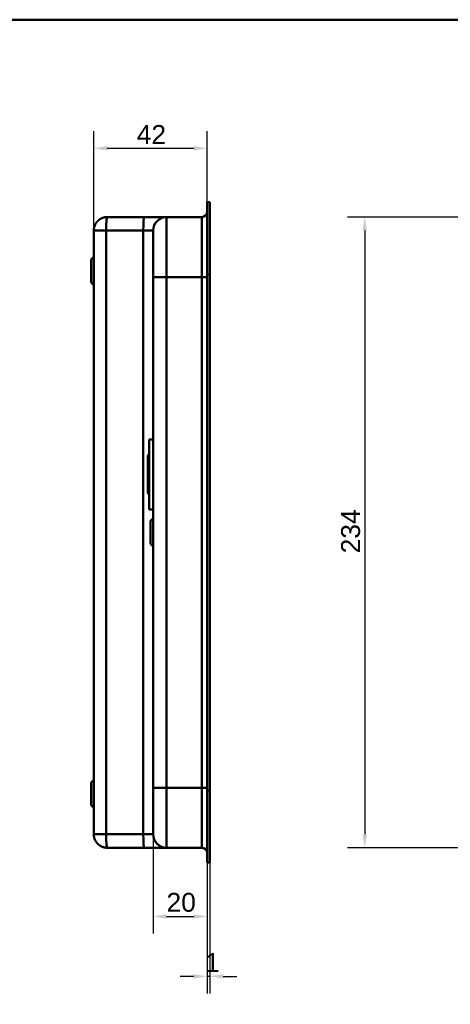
# Model space of a CAD drawing. Header units: millimetres. Extents: x 20 to 833, y 20 to 574.
# Tile 12 of 14: x 361 to 520, y 209 to 574. Entities that reach past the tile are written whole.
import ezdxf
from ezdxf.enums import TextEntityAlignment as Align

# ---------------------------------------------------------------- set-up
doc = ezdxf.new("R2010")
doc.units = ezdxf.units.MM
doc.header["$LTSCALE"] = 2
for name, color, linetype, lineweight in [('Bemaßungen(DIN)', 7, 'Continuous', 25), ('Sichtbare Kanten(DIN)', 7, 'Continuous', 50), ('Sichtbare tangentiale Kanten(DIN)', 7, 'Continuous', 50), ('Skizziergeometrie(DIN)', 7, 'Continuous', 50), ('Skizzierlinie(DIN)', 7, 'Continuous', 25), ('Symbole(DIN)', 7, 'Continuous', 25)]:
    doc.layers.add(name, color=color, linetype=linetype, lineweight=lineweight)
doc.styles.add('Aktuell-DIN', font='arial.ttf')
doc.styles.add('STANDARD-DIN~0', font='arial.ttf')
doc.styles.add('Textstil10', font='arial.ttf')
doc.styles.add('Textstil41', font='arial.ttf', dxfattribs={"width": 0.8})
doc.styles.add('Textstil83', font='arial.ttf', dxfattribs={"width": 0.8})
doc.dimstyles.new('CAD-LAN', dxfattribs={"dimscale": 2, "dimtxt": 3.5, "dimasz": 2.5, "dimexe": 3.175, "dimexo": 0, "dimgap": 0.8, "dimtad": 1, "dimrnd": 1e-08, "dimtxsty": 'STANDARD-DIN~0', "dimcen": 0.09, "dimdle": 10, "dimclrd": 250, "dimclre": 250, "dimclrt": 250, "dimadec": 0, "dimazin": 2, "dimtfac": 1, "dimtmove": 0, "dimatfit": 3, "dimfxl": 1, "dimtolj": 1, "dimtzin": 0, "dimlwd": 25, "dimlwe": 25, "dimarcsym": 0})

# ---------------------------------------------------------------- blocks, each defined once
blk = doc.blocks.new('Ränder Standardrahmen')
at = {"layer": 'Skizziergeometrie(DIN)', "flags": 128}
blk.add_lwpolyline([(10, 10), (10, 287), (410, 287), (410, 10), (10, 10)], dxfattribs=at)
blk = doc.blocks.new('Schriftfelder Heusser')
at = {"layer": 'Skizziergeometrie(DIN)'}
for p, q in [((101, 229.92), (101, 236.92)), ((101, 236.92), (291, 236.92)), ((111, 229.92), (111, 236.92)), ((123, 229.92), (123, 236.92)), ((232, 229.92), (232, 236.92)), ((256, 229.92), (256, 236.92)), ((291, 236.92), (291, 229.92)), ((101, 191.42), (101, 229.92)), ((101, 229.92), (291, 229.92)), ((111, 229.92), (111, 221.42)), ((123, 229.92), (123, 221.42)), ((232, 229.92), (232, 221.42)), ((256, 229.92), (256, 221.42)), ((291, 229.92), (291, 191.42)), ((101, 221.42), (291, 221.42)), ((150, 221.42), (150, 204.42)), ((198.85, 221.42), (198.85, 204.42)), ((216.35, 221.42), (216.35, 204.42)), ((238.35, 221.42), (238.35, 204.42)), ((278, 221.42), (278, 191.42)), ((278, 208.67), (291, 208.67)), ((101, 204.42), (291, 204.42)), ((142, 204.42), (142, 191.42)), ((236, 204.42), (236, 191.42)), ((278, 200.17), (291, 200.17)), ((291, 191.42), (101, 191.42))]:
    blk.add_line(p, q, dxfattribs=at)
at = {"layer": 'Skizzierlinie(DIN)'}
for p, q in [((113.5, 221.42), (113.5, 204.42)), ((118, 221.42), (118, 204.42)), ((162.35, 221.42), (162.35, 204.42)), ((166.85, 221.42), (166.85, 204.42)), ((113.5, 217.17), (150, 217.17)), ((162.35, 217.17), (278, 217.17)), ((113.5, 212.92), (150, 212.92)), ((162.35, 212.92), (278, 212.92)), ((113.5, 208.67), (150, 208.67)), ((162.35, 208.67), (278, 208.67))]:
    blk.add_line(p, q, dxfattribs=at)
for centre in [(115.75, 219.25), (164.6, 219.25), (115.75, 215.04), (164.6, 215.04), (115.75, 210.79), (164.6, 210.79), (115.75, 206.54), (164.6, 206.54)]:
    blk.add_circle(centre, 1.75, dxfattribs=at)
at = {"layer": 'Symbole(DIN)', "color": 7, "insert": (293.33, 191.7), "char_height": 1.5, "width": 182.3003, "attachment_point": 1, "rotation": 90, "line_spacing_factor": 0.944221, "style": 'Aktuell-DIN'}
blk.add_mtext('\\fArial|b0|i0;\\H1.5000;Die Schlossfabrik Heusser AG ist Eigentümerin dieses Dokumentes und behält sich alle Rechte an diesem und dem dargestellten Gegenstand vor. Der Empfänger anerkennt diese Rechte\\Pund wird das Dokument nicht ohne schriftliche Ermächtigung der Eigentümerin Dritten zugänglich machen oder zu anderen Zwecken verwenden, zu dem es ihm übergeben worden ist.\\P ', dxfattribs=at)
at = {"layer": 'Symbole(DIN)', "color": 179, "true_color": 0x262659, "style": 'Aktuell-DIN'}
for s, insert, char_height, attachment_point in [('Pos.', (106, 227), 2.489, 2), ('Menge', (117, 227), 2.489, 2), ('Benennung', (125.81, 225.38), 2.489, 4), ('B-Nummer', (234.74, 225.62), 2.489, 4), ('Material', (265.02, 225.62), 2.489, 5), ('\\fArial|b0|i0;a', (115.81, 219.53), 2, 5), ('\\fArial|b0|i0;e', (164.54, 219.53), 2, 5), ('\\fArial|b0|i0;Gezeichnet', (200.05, 219.23), 2, 4), ('\\fArial|b0|i0;b', (115.75, 215), 2, 5), ('\\fArial|b0|i0;f', (164.55, 215.06), 2, 5), ('\\fArial|b0|i0;Freigegeben', (199.92, 216), 2, 1), ('\\fArial|b0|i0;Projekt', (200, 211.98), 2, 1), ('\\fArial|b0|i0;c', (115.75, 211.01), 2, 5), ('\\fArial|b0|i0;g', (164.63, 211.05), 2, 5), ('\\fArial|b0|i0;d', (115.76, 206.55), 2, 5), ('\\fArial|b0|i0;h', (164.55, 206.57), 2, 5), ('\\fArial|b0|i0;CAD-Nr.', (200, 207.5), 2, 1), ('\\fArial|b0|i0;\\H2.0000;Massstab', (284.39, 206.37), 2, 5), ('\\fArial|b0|i0;\\H2.0000;Baugruppe', (143.1, 203.73), 2, 1), ('\\fArial|b0|i0;Zeichnungs-Nr.', (237, 203.5), 2, 1), ('\\fArial|b0|i0;\\H2.5000;4853 Murgenthal', (113.33, 192.46), 2.5, 7)]:
    blk.add_mtext(s, dxfattribs=dict(at, insert=insert, char_height=char_height, attachment_point=attachment_point))
at = {"layer": 'Symbole(DIN)', "color": 179, "true_color": 0x262659, "attachment_point": 5, "style": 'Aktuell-DIN'}
for s, insert, char_height, width in [('Änd.', (107.21, 213), 2.489, 12.3494), ('Änd.', (156.12, 212.76), 2.489, 12.3494), ('\\fArial|b0|i0;Änderung', (284.51, 202.33), 2, 12.1143)]:
    blk.add_mtext(s, dxfattribs=dict(at, insert=insert, char_height=char_height, width=width))
at = {"layer": 'Symbole(DIN)', "color": 7, "insert": (143.1, 196.62), "char_height": 4.5, "width": 90.18, "attachment_point": 4, "style": 'Aktuell-DIN'}
blk.add_mtext('\\fArial|b0|i0;\\W0.90;\\H4.5000;Heusser-Muschel Serie 9  EN179', dxfattribs=at)
at = {"layer": 'Symbole(DIN)', "color": 179, "true_color": 0x262659, "style": 'Textstil10'}
blk.add_attdef('ERSTELLUNGSDATUM_001', (217.23, 218.29), '', height=2, dxfattribs=at)
at = {"layer": 'Symbole(DIN)', "color": 179, "true_color": 0x262659}
for tag, height, style, p in [('AUTOR', 2.49, 'Aktuell-DIN', (240.03, 219.26)), ('KONTROLLDATUM', 2, 'Textstil10', (217.42, 215.04)), ('KONTROLLIERT_VON', 2, 'Textstil10', (239.98, 215.05))]:
    blk.add_attdef(tag, text='', height=height, dxfattribs=dict(at, style=style)).set_placement(p, align=Align.MIDDLE_LEFT)
at = {"layer": 'Symbole(DIN)', "color": 7, "style": 'Textstil83', "width": 0.8}
blk.add_attdef('Anfänglicher_Ansichtsmaßstab_001', (281.57, 213.34), '', height=2.3, dxfattribs=at)
at = {"layer": 'Symbole(DIN)', "color": 179, "true_color": 0x262659, "style": 'Textstil10'}
blk.add_attdef('PROJEKT', text='', height=2, dxfattribs=at).set_placement((217.77, 209.72), align=Align.BOTTOM_LEFT)
at = {"layer": 'Symbole(DIN)', "color": 7, "style": 'Textstil41', "width": 0.8}
blk.add_attdef('STATUS', text='', height=5, dxfattribs=at).set_placement((284.53, 195.86), align=Align.MIDDLE_CENTER)
blk = doc.blocks.new('*D17')
at = {"layer": 'Bemaßungen(DIN)', "color": 250, "linetype": 'Continuous', "lineweight": 25, "true_color": 0x3f3f3f, "transparency": 16777216}
for p, q in [((562.55, 500.77), (482.41, 500.77)), ((488.76, 495.77), (488.76, 271.77)), ((562.55, 266.77), (482.41, 266.77))]:
    blk.add_line(p, q, dxfattribs=at)
at = {"layer": 'Bemaßungen(DIN)', "color": 250, "linetype": 'Continuous', "true_color": 0x3f3f3f, "transparency": 16777216}
for points in [[(487.93, 495.77), (489.59, 495.77), (488.76, 500.77)], [(487.93, 271.77), (489.59, 271.77), (488.76, 266.77)]]:
    blk.add_solid(points, dxfattribs=at)
at = {"layer": 'Defpoints', "color": 0, "linetype": 'Continuous', "transparency": 16777216}
for p in [(562.55, 500.77), (488.76, 266.77), (562.55, 266.77)]:
    blk.add_point(p, dxfattribs=at)
at = {"layer": 'Bemaßungen(DIN)', "color": 250, "linetype": 'Continuous', "lineweight": 25, "true_color": 0x3f3f3f, "transparency": 16777216, "insert": (480.01, 376), "char_height": 7, "attachment_point": 1, "rotation": 90, "style": 'STANDARD-DIN~0'}
blk.add_mtext('\\A1;234', dxfattribs=at)
blk = doc.blocks.new('*D19')
at = {"layer": 'Bemaßungen(DIN)', "color": 250, "linetype": 'Continuous', "lineweight": 25, "true_color": 0x3f3f3f, "transparency": 16777216}
for p, q in [((388.36, 495.77), (388.36, 532.63)), ((430.39, 506.28), (430.39, 532.63)), ((393.36, 526.28), (425.39, 526.28))]:
    blk.add_line(p, q, dxfattribs=at)
at = {"layer": 'Bemaßungen(DIN)', "color": 250, "linetype": 'Continuous', "true_color": 0x3f3f3f, "transparency": 16777216}
for points in [[(393.36, 527.11), (393.36, 525.44), (388.36, 526.28)], [(425.39, 527.11), (425.39, 525.44), (430.39, 526.28)]]:
    blk.add_solid(points, dxfattribs=at)
at = {"layer": 'Defpoints', "color": 0, "linetype": 'Continuous', "transparency": 16777216}
for p in [(430.39, 526.28), (430.39, 506.28), (388.36, 495.77)]:
    blk.add_point(p, dxfattribs=at)
at = {"layer": 'Bemaßungen(DIN)', "color": 250, "linetype": 'Continuous', "lineweight": 25, "true_color": 0x3f3f3f, "transparency": 16777216, "insert": (404.26, 534.9), "char_height": 7, "attachment_point": 1, "style": 'STANDARD-DIN~0'}
blk.add_mtext('\\A1;42', dxfattribs=at)
blk = doc.blocks.new('*D20')
at = {"layer": 'Bemaßungen(DIN)', "color": 250, "linetype": 'Continuous', "lineweight": 25, "true_color": 0x3f3f3f, "transparency": 16777216}
for p, q in [((410.36, 271.77), (410.36, 234.92)), ((430.39, 261.27), (430.39, 234.92)), ((415.36, 241.27), (425.39, 241.27))]:
    blk.add_line(p, q, dxfattribs=at)
at = {"layer": 'Bemaßungen(DIN)', "color": 250, "linetype": 'Continuous', "true_color": 0x3f3f3f, "transparency": 16777216}
for points in [[(415.36, 242.11), (415.36, 240.44), (410.36, 241.27)], [(425.39, 242.11), (425.39, 240.44), (430.39, 241.27)]]:
    blk.add_solid(points, dxfattribs=at)
at = {"layer": 'Defpoints', "color": 0, "linetype": 'Continuous', "transparency": 16777216}
for p in [(410.36, 271.77), (430.39, 261.27), (430.39, 241.27)]:
    blk.add_point(p, dxfattribs=at)
at = {"layer": 'Bemaßungen(DIN)', "color": 250, "linetype": 'Continuous', "lineweight": 25, "true_color": 0x3f3f3f, "transparency": 16777216, "insert": (415.31, 250.02), "char_height": 7, "attachment_point": 1, "style": 'STANDARD-DIN~0'}
blk.add_mtext('\\A1;20', dxfattribs=at)
blk = doc.blocks.new('*D21')
at = {"layer": 'Bemaßungen(DIN)', "color": 250, "linetype": 'Continuous', "lineweight": 25, "true_color": 0x3f3f3f, "transparency": 16777216}
for p, q in [((430.39, 261.27), (430.39, 212.71)), ((431.36, 261.27), (431.36, 212.71)), ((425.39, 219.06), (420.39, 219.06)), ((431.36, 219.06), (430.39, 219.06)), ((436.36, 219.06), (441.36, 219.06))]:
    blk.add_line(p, q, dxfattribs=at)
at = {"layer": 'Bemaßungen(DIN)', "color": 250, "linetype": 'Continuous', "true_color": 0x3f3f3f, "transparency": 16777216}
for points in [[(425.39, 219.9), (425.39, 218.23), (430.39, 219.06)], [(436.36, 219.9), (436.36, 218.23), (431.36, 219.06)]]:
    blk.add_solid(points, dxfattribs=at)
at = {"layer": 'Defpoints', "color": 0, "linetype": 'Continuous', "transparency": 16777216}
for p in [(430.39, 261.27), (431.36, 261.27), (430.39, 219.06)]:
    blk.add_point(p, dxfattribs=at)
at = {"layer": 'Bemaßungen(DIN)', "color": 250, "linetype": 'Continuous', "lineweight": 25, "true_color": 0x3f3f3f, "transparency": 16777216, "insert": (429.59, 227.69), "char_height": 7, "attachment_point": 1, "style": 'STANDARD-DIN~0'}
blk.add_mtext('\\A1;1', dxfattribs=at)

msp = doc.modelspace()

# ---------------------------------------------------------------- linework, layer by layer
at = {"layer": 'Sichtbare Kanten(DIN)'}
for p, q in [((430.3599, 479.4906), (430.3599, 505.275)), ((430.3899, 505.275), (430.3599, 505.275)), ((430.3899, 479.4905), (430.3899, 506.275)), ((431.3599, 506.275), (430.3899, 506.275)), ((431.3599, 506.275), (430.3899, 506.275)), ((431.3599, 506.275), (431.3599, 506.275)), ((431.3599, 506.275), (431.3599, 479.4905)), ((407.1261, 500.7749), (393.3599, 500.7749)), ((415.3599, 500.7749), (407.1261, 500.7749)), ((428.3599, 500.7749), (415.3599, 500.7749)), ((388.3599, 495.7749), (388.3599, 271.7749)), ((387.3599, 485.0249), (388.3599, 486.0249)), ((387.3599, 476.5249), (387.3599, 485.0249)), ((430.3599, 288.0592), (430.3599, 479.4906)), ((430.3899, 288.0593), (430.3899, 479.4905)), ((431.3599, 479.4905), (431.3599, 288.0593)), ((387.3599, 476.5249), (388.3599, 475.5249)), ((410.3599, 478.4906), (410.3599, 289.0592)), ((408.8599, 418.2749), (408.8599, 392.2749)), ((408.8599, 418.2749), (410.3599, 418.2749)), ((408.3599, 412.2749), (408.8599, 412.7749)), ((408.3599, 412.2749), (408.3599, 398.2749)), ((408.3599, 398.2749), (408.8599, 397.7749)), ((408.8599, 392.2749), (410.3599, 392.2749)), ((409.3599, 388.0249), (410.3599, 389.0249)), ((409.3599, 379.5249), (409.3599, 388.0249)), ((409.3599, 379.5249), (410.3599, 378.5249)), ((387.3599, 291.0249), (388.3599, 292.0249)), ((387.3599, 282.5249), (387.3599, 291.0249)), ((430.3599, 262.2748), (430.3599, 288.0592)), ((430.3899, 261.2748), (430.3899, 288.0593)), ((431.3599, 288.0593), (431.3599, 261.2748)), ((387.3599, 282.5249), (388.3599, 281.5249)), ((407.1261, 266.7749), (393.3599, 266.7749)), ((415.3599, 266.7749), (407.1261, 266.7749)), ((428.3599, 266.7749), (415.3599, 266.7749)), ((430.3599, 262.2748), (430.3899, 262.2748)), ((431.3599, 261.2748), (430.3899, 261.2748))]:
    msp.add_line(p, q, dxfattribs=at)
for points, degree in [([(388.3599, 495.7749), (388.3599, 495.8784), (388.3651, 496.0843), (388.3885, 496.3892), (388.4496, 496.7869), (388.5734, 497.2667), (388.7422, 497.7267), (388.9534, 498.1644), (389.2044, 498.5773), (389.4929, 498.9628), (389.8162, 499.3185), (390.1719, 499.6418), (390.5575, 499.9303), (390.9704, 500.1814), (391.4081, 500.3926), (391.8681, 500.5613), (392.3479, 500.6852), (392.7455, 500.7463), (393.0504, 500.7696), (393.2563, 500.7749), (393.3599, 500.7749)], 5), ([(415.3599, 500.7749), (412.5984, 500.7749), (410.3599, 498.5363), (410.3599, 495.7749)], 3), ([(428.3599, 500.7749), (429.4642, 500.7749), (430.3595, 501.67), (430.3599, 502.7742)], 3), ([(393.3599, 266.7749), (393.2563, 266.7749), (393.0504, 266.7802), (392.7455, 266.8035), (392.3479, 266.8646), (391.8681, 266.9885), (391.4081, 267.1572), (390.9704, 267.3684), (390.5575, 267.6195), (390.1719, 267.908), (389.8162, 268.2313), (389.4929, 268.587), (389.2044, 268.9725), (388.9534, 269.3854), (388.7422, 269.8231), (388.5734, 270.2831), (388.4496, 270.7629), (388.3885, 271.1606), (388.3651, 271.4655), (388.3599, 271.6714), (388.3599, 271.7749)], 5), ([(415.3599, 266.7749), (412.5984, 266.7749), (410.3599, 269.0135), (410.3599, 271.7749)], 3), ([(428.3599, 266.7749), (429.4644, 266.7749), (430.3599, 265.8795), (430.3599, 264.7749)], 3)]:
    msp.add_open_spline(points, degree=degree, dxfattribs=at)
for points, knots in [([(410.3599, 495.7749), (410.3599, 495.7749), (410.3599, 495.7749), (410.3599, 495.7743), (410.3599, 495.7741), (410.3599, 495.7739), (410.3599, 495.7737), (410.3599, 495.7734), (410.3599, 495.7729), (410.3599, 495.7724), (410.3599, 495.7715), (410.3599, 495.7704), (410.3599, 495.7685), (410.3599, 495.7675), (410.3599, 495.7664), (410.3599, 495.7652), (410.3599, 495.7628), (410.3599, 495.76), (410.3599, 495.7562), (410.3599, 495.7544), (410.3599, 495.7522), (410.3599, 495.75), (410.3599, 495.7477), (410.3599, 495.7453), (410.3599, 495.7425), (410.3599, 495.7317), (410.3599, 495.7181), (410.3599, 495.6994), (410.3599, 495.699), (410.3599, 495.6985), (410.3599, 495.6981), (410.3599, 495.6601), (410.3599, 495.6056), (410.3599, 495.5268), (410.3599, 495.5257), (410.3599, 495.5245), (410.3599, 495.5233), (410.3599, 495.4432), (410.3599, 495.339), (410.3599, 495.2045), (410.3599, 495.2034), (410.3599, 495.2022), (410.3599, 495.201), (410.3599, 495.0645), (410.3599, 494.8964), (410.3599, 494.6961), (410.3599, 494.695), (410.3599, 494.6938), (410.3599, 494.6926), (410.3599, 494.4903), (410.3599, 494.2515), (410.3599, 493.9791), (410.3599, 493.7074), (410.3599, 493.3987), (410.3599, 493.0571), (410.3599, 492.7164), (410.3599, 492.3396), (410.3599, 491.9329), (410.3599, 491.5271), (410.3599, 491.0866), (410.3599, 490.621), (410.3599, 490.1577), (410.3599, 489.6631), (410.3599, 489.1485), (410.3599, 488.6359), (410.3599, 488.0966), (410.3599, 487.5445), (410.3599, 486.9926), (410.3599, 486.4194), (410.3599, 485.8396), (410.3599, 485.8353), (410.3599, 485.831), (410.3599, 485.8268), (410.3599, 485.2477), (410.3599, 484.6563), (410.3599, 484.0621), (410.3599, 484.0535), (410.3599, 484.0449), (410.3599, 484.0363), (410.3599, 483.4389), (410.3599, 482.8369), (410.3599, 482.2112), (410.3599, 482.2038), (410.3599, 482.1964), (410.3599, 482.189), (410.3599, 481.8778), (410.3599, 481.5762), (410.3599, 481.2675), (410.3599, 480.95), (410.3599, 480.6343), (410.3599, 480.3192), (410.3599, 479.7079), (410.3599, 479.0984), (410.3599, 478.4906)], [3.87953957, 3.87953957, 3.87953957, 3.87953957, 3.95007965, 3.95007965, 3.95007965, 3.97290829, 3.97290829, 3.97290829, 3.99573693, 3.99573693, 3.99573693, 4.04139421, 4.04139421, 4.04139421, 4.06422285, 4.06422285, 4.06422285, 4.11036486, 4.11036486, 4.11036486, 4.13343586, 4.13343586, 4.13343586, 4.15650686, 4.15650686, 4.15650686, 4.24669156, 4.24669156, 4.24669156, 4.24879088, 4.24879088, 4.24879088, 4.43011971, 4.43011971, 4.43011971, 4.43283238, 4.43283238, 4.43283238, 4.61539337, 4.61539337, 4.61539337, 4.61700912, 4.61700912, 4.61700912, 4.8015249, 4.8015249, 4.8015249, 4.802599, 4.802599, 4.802599, 4.98864673, 4.98864673, 4.98864673, 5.17423718, 5.17423718, 5.17423718, 5.35933373, 5.35933373, 5.35933373, 5.54395657, 5.54395657, 5.54395657, 5.72768588, 5.72768588, 5.72768588, 5.91070517, 5.91070517, 5.91070517, 6.09366166, 6.09366166, 6.09366166, 6.09500382, 6.09500382, 6.09500382, 6.27765029, 6.27765029, 6.27765029, 6.28029351, 6.28029351, 6.28029351, 6.46386324, 6.46386324, 6.46386324, 6.4660269, 6.4660269, 6.4660269, 6.55747681, 6.55747681, 6.55747681, 6.65152469, 6.65152469, 6.65152469, 6.83396136, 6.83396136, 6.83396136, 6.83396136]), ([(410.3599, 289.0592), (410.3599, 288.8185), (410.3599, 288.5778), (410.3599, 288.3371), (410.3599, 288.1895), (410.3599, 288.042), (410.3599, 287.8945), (410.3599, 287.8207), (410.3599, 287.7469), (410.3599, 287.6732), (410.3599, 287.5994), (410.3599, 287.5256), (410.3599, 287.4519), (410.3599, 287.3781), (410.3599, 287.3044), (410.3599, 287.2306), (410.3599, 286.9183), (410.3599, 286.605), (410.3599, 286.2856), (410.3599, 285.9736), (410.3599, 285.672), (410.3599, 285.3607), (410.3599, 285.3534), (410.3599, 285.346), (410.3599, 285.3386), (410.3599, 284.7129), (410.3599, 284.1108), (410.3599, 283.5135), (410.3599, 283.5049), (410.3599, 283.4963), (410.3599, 283.4878), (410.3599, 282.8936), (410.3599, 282.3021), (410.3599, 281.723), (410.3599, 281.7187), (410.3599, 281.7145), (410.3599, 281.7102), (410.3599, 281.1304), (410.3599, 280.5573), (410.3599, 280.0053), (410.3599, 279.4532), (410.3599, 278.9139), (410.3599, 278.4013), (410.3599, 277.8867), (410.3599, 277.3921), (410.3599, 276.9288), (410.3599, 276.4632), (410.3599, 276.0226), (410.3599, 275.6169), (410.3599, 275.2101), (410.3599, 274.8334), (410.3599, 274.4927), (410.3599, 274.1511), (410.3599, 273.8423), (410.3599, 273.5706), (410.3599, 273.2983), (410.3599, 273.0595), (410.3599, 272.8572), (410.3599, 272.856), (410.3599, 272.8548), (410.3599, 272.8537), (410.3599, 272.6534), (410.3599, 272.4853), (410.3599, 272.3488), (410.3599, 272.3476), (410.3599, 272.3464), (410.3599, 272.3452), (410.3599, 272.2107), (410.3599, 272.1066), (410.3599, 272.0265), (410.3599, 272.0253), (410.3599, 272.0241), (410.3599, 272.0229), (410.3599, 271.9441), (410.3599, 271.8897), (410.3599, 271.8517), (410.3599, 271.8512), (410.3599, 271.8508), (410.3599, 271.8504), (410.3599, 271.8317), (410.3599, 271.8181), (410.3599, 271.8075), (410.3599, 271.7967), (410.3599, 271.7894), (410.3599, 271.7845), (410.3599, 271.776), (410.3599, 271.7748), (410.3599, 271.7748)], [25.77708229, 25.77708229, 25.77708229, 25.77708229, 25.84929399, 25.84929399, 25.84929399, 25.89356572, 25.89356572, 25.89356572, 25.91570158, 25.91570158, 25.91570158, 25.93783745, 25.93783745, 25.93783745, 25.95996549, 25.95996549, 25.95996549, 26.05358694, 26.05358694, 26.05358694, 26.14503689, 26.14503689, 26.14503689, 26.14720056, 26.14720056, 26.14720056, 26.33077347, 26.33077347, 26.33077347, 26.33341345, 26.33341345, 26.33341345, 26.51605997, 26.51605997, 26.51605997, 26.51740202, 26.51740202, 26.51740202, 26.70035849, 26.70035849, 26.70035849, 26.88337781, 26.88337781, 26.88337781, 27.06710718, 27.06710718, 27.06710718, 27.25173009, 27.25173009, 27.25173009, 27.43682672, 27.43682672, 27.43682672, 27.62241725, 27.62241725, 27.62241725, 27.80846503, 27.80846503, 27.80846503, 27.80953911, 27.80953911, 27.80953911, 27.99405495, 27.99405495, 27.99405495, 27.99567068, 27.99567068, 27.99567068, 28.17823175, 28.17823175, 28.17823175, 28.18094441, 28.18094441, 28.18094441, 28.36227332, 28.36227332, 28.36227332, 28.36437264, 28.36437264, 28.36437264, 28.45455735, 28.45455735, 28.45455735, 28.54720616, 28.54720616, 28.54720616, 28.70735237, 28.70735237, 28.70735237, 28.70735237])]:
    msp.add_open_spline(points, degree=3, knots=knots, dxfattribs=at)
at = {"layer": 'Sichtbare tangentiale Kanten(DIN)'}
for p, q in [((415.3599, 500.7749), (415.3599, 478.4906)), ((428.3599, 478.4905), (428.3599, 500.7749)), ((392.9341, 495.7749), (406.7004, 495.7749)), ((392.9341, 271.7749), (392.9341, 495.7749)), ((406.7004, 495.7749), (406.7004, 271.7749)), ((430.3899, 479.4906), (430.3599, 479.4906)), ((431.3599, 479.4905), (430.3899, 479.4905)), ((415.3599, 478.4905), (415.3599, 289.0593)), ((428.3599, 478.4905), (415.3599, 478.4905)), ((428.3599, 478.4905), (428.3599, 478.4905)), ((428.3599, 289.0593), (428.3599, 478.4905)), ((415.3599, 289.0593), (428.3599, 289.0593)), ((415.3599, 289.0592), (415.3599, 266.7749)), ((428.3599, 266.7749), (428.3599, 289.0593)), ((430.3899, 288.0592), (430.3599, 288.0592)), ((431.3599, 288.0593), (430.3899, 288.0593)), ((406.7004, 271.7749), (392.9341, 271.7749))]:
    msp.add_line(p, q, dxfattribs=at)
for points, degree in [([(393.3599, 500.7749), (393.351, 500.7749), (393.3335, 500.7696), (393.3075, 500.7463), (393.2737, 500.6852), (393.2328, 500.5613), (393.1937, 500.3926), (393.1564, 500.1814), (393.1213, 499.9303), (393.0884, 499.6418), (393.0581, 499.3185), (393.0306, 498.9628), (393.006, 498.5773), (392.9847, 498.1644), (392.9667, 497.7267), (392.9523, 497.2667), (392.9418, 496.7869), (392.9366, 496.3892), (392.9346, 496.0843), (392.9341, 495.8784), (392.9341, 495.7749)], 5), ([(407.1261, 500.7749), (406.891, 500.7749), (406.7004, 498.5363), (406.7004, 495.7749)], 3), ([(392.9341, 495.7749), (392.8371, 495.7749), (392.6445, 495.7749), (392.36, 495.7749), (391.9903, 495.7749), (391.5463, 495.7749), (391.1225, 495.7749), (390.7208, 495.7749), (390.3434, 495.7749), (389.9922, 495.7749), (389.6693, 495.7749), (389.3767, 495.7749), (389.1165, 495.7749), (388.8906, 495.7749), (388.7012, 495.7749), (388.5502, 495.7749), (388.4397, 495.7749), (388.3853, 495.7749), (388.3645, 495.7749), (388.3599, 495.7749), (388.3599, 495.7749)], 5), ([(406.7004, 495.7749), (408.77, 495.7749), (410.3599, 495.7749), (410.3599, 495.7749)], 3), ([(415.3599, 478.4906), (412.5984, 478.4906), (410.3599, 478.4906), (410.3599, 478.4906)], 3), ([(428.3599, 478.4905), (429.4644, 478.4905), (430.3599, 478.4905), (430.3599, 478.4905)], 3), ([(415.3599, 289.0592), (412.5984, 289.0592), (410.3599, 289.0592), (410.3599, 289.0592)], 3), ([(428.3599, 289.0593), (429.4643, 289.0593), (430.3597, 289.0593), (430.3599, 289.0593)], 3), ([(388.3599, 271.7749), (388.3599, 271.7749), (388.3645, 271.7749), (388.3853, 271.7749), (388.4397, 271.7749), (388.5502, 271.7749), (388.7012, 271.7749), (388.8906, 271.7749), (389.1165, 271.7749), (389.3767, 271.7749), (389.6693, 271.7749), (389.9922, 271.7749), (390.3434, 271.7749), (390.7208, 271.7749), (391.1225, 271.7749), (391.5463, 271.7749), (391.9903, 271.7749), (392.36, 271.7749), (392.6445, 271.7749), (392.8371, 271.7749), (392.9341, 271.7749)], 5), ([(392.9341, 271.7749), (392.9341, 271.6714), (392.9346, 271.4655), (392.9366, 271.1606), (392.9418, 270.7629), (392.9523, 270.2831), (392.9667, 269.8231), (392.9847, 269.3854), (393.006, 268.9725), (393.0306, 268.587), (393.0581, 268.2313), (393.0884, 267.908), (393.1213, 267.6195), (393.1564, 267.3684), (393.1937, 267.1572), (393.2328, 266.9885), (393.2737, 266.8646), (393.3075, 266.8035), (393.3335, 266.7802), (393.351, 266.7749), (393.3599, 266.7749)], 5), ([(407.1261, 266.7749), (406.891, 266.7749), (406.7004, 269.0135), (406.7004, 271.7749)], 3), ([(410.3599, 271.7749), (410.3599, 271.7749), (408.77, 271.7749), (406.7004, 271.7749)], 3)]:
    msp.add_open_spline(points, degree=degree, dxfattribs=at)

# ---------------------------------------------------------------- block references
at = {"xscale": 2, "yscale": 2, "zscale": 2}
msp.add_blockref('Ränder Standardrahmen', (0, 0), dxfattribs=at)
msp.add_blockref('Schriftfelder Heusser', (238, -362.8333), dxfattribs=at).add_auto_attribs({'ERSTELLUNGSDATUM_001': '05.12.2020', 'Anfänglicher_Ansichtsmaßstab_001': '1 : 2'})

# ---------------------------------------------------------------- dimensions: what is measured, and where the dimension line sits
at = {"layer": 'Bemaßungen(DIN)', "color": 250, "linetype": 'Continuous', "lineweight": 25, "true_color": 0x3f3f3f}
for base, p1, p2, angle, override, picture, middle in [((430.3899, 526.275), (388.3599, 495.7749), (430.3899, 506.275), 180, {"dimgap": 0.8, "dimdec": 0, "dimtol": 0, "dimlim": 0, "dimtp": 0, "dimtm": 0, "dimtdec": 2, "dimtofl": 0, "dimatfit": 1}, '*D19', (409.3749, 526.275)), ((488.7608, 266.7749), (562.5476, 500.7749), (562.5476, 266.7749), 90, {"dimgap": 0.8, "dimdec": 2, "dimtol": 0, "dimlim": 0, "dimtp": 0, "dimtm": 0, "dimtdec": 2, "dimtofl": 0, "dimatfit": 1}, '*D17', (488.7608, 383.7749)), ((430.3899, 241.2748), (410.3599, 271.7749), (430.3899, 261.2749), 180, {"dimgap": 0.8, "dimdec": 0, "dimtol": 0, "dimlim": 0, "dimtp": 0, "dimtm": 0, "dimtdec": 2, "dimtofl": 0, "dimatfit": 1}, '*D20', (420.3749, 241.2748)), ((430.3899, 219.0645), (431.3599, 261.2749), (430.3899, 261.2749), 180, {"dimgap": 0.8, "dimdec": 0, "dimtol": 0, "dimlim": 0, "dimtp": 0, "dimtm": 0, "dimtdec": 2, "dimtofl": 1, "dimatfit": 1}, '*D21', (430.8749, 219.0645))]:
    dim = msp.add_linear_dim(base=base, p1=p1, p2=p2, angle=angle, dimstyle='CAD-LAN', override=override, dxfattribs=at)
    dim.commit()
    dim.dimension.update_dxf_attribs({"geometry": picture, "text_midpoint": middle, "dimtype": 160})

doc.saveas('drawing.dxf')
